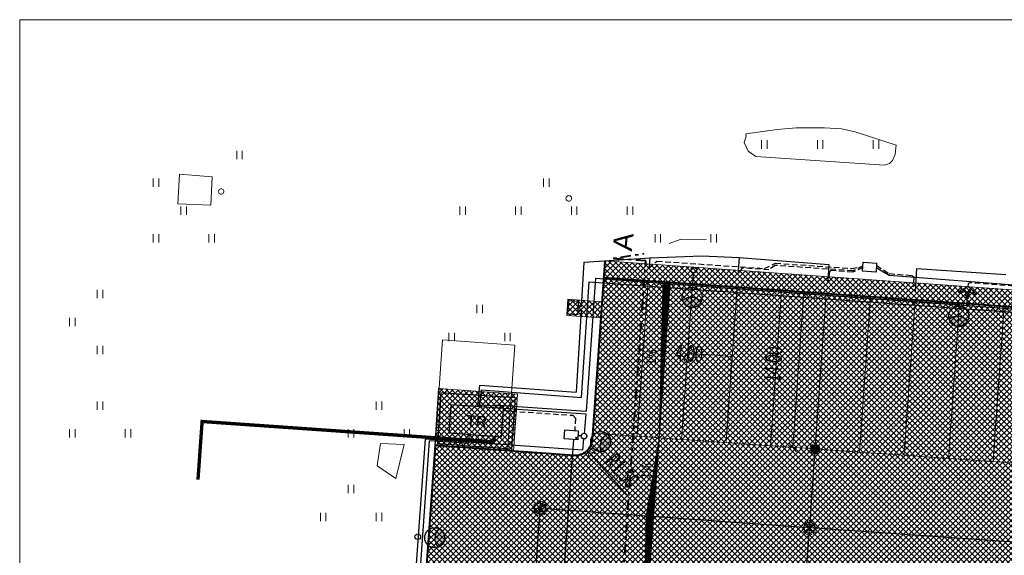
# Model space of a CAD drawing. Header units: metres. Extents: x 3 to 207, y 3 to 145.
# Tile 8 of 19: x 3 to 92, y 97 to 145. Entities that reach past the tile are written whole.
import ezdxf
from ezdxf.enums import TextEntityAlignment as Align

# ---------------------------------------------------------------- set-up
doc = ezdxf.new("R2010")
doc.units = ezdxf.units.M
doc.header["$MEASUREMENT"] = 0
for name, pattern in [('( Dashed )', [0.75, 0.5, -0.25]), ('DASHEDX2', [1.5, 1, -0.5]), ('DGN Style 2', [5.118732, 3.071239, -2.047493]), ('DGN Style 7', [2, 0.9, -0.4, 0.3, -0.4])]:
    doc.linetypes.add(name, pattern=pattern)
doc.layers.add('!!ROBOCZA', color=6, linetype='Continuous', lineweight=30, plot=False)
for name, color, linetype, lineweight in [('D_kraweznik_12cm', 7, 'Continuous', 40), ('D_obrzeze_5cm', 200, 'Continuous', 13), ('D_opis_syt', 7, 'Continuous', 13), ('D_opis_wym', 7, 'Continuous', 0), ('D_ozn_poziome_parking', 190, 'DGN Style 2', 0), ('D_przechyłka', 7, 'Continuous', 0), ('D_przekroje', 140, 'DGN Style 7', 40), ('GUPIKP', 9, 'Continuous', 0), ('lampy', 30, 'Continuous', 30), ('PRIMETECH - kan_deszcz_graw', 74, 'EST---KD---', 30), ('PRIMETECH - ukryta', 252, 'Continuous', 0), ('PROJ. OŚWIETLENIE', 30, 'Continuous', 30), ('PROJ. SIEĆ KABLOWA NN', 10, 'Continuous', 30), ('PROJ. SIEĆ KABLOWA SN 15 KV', 6, 'Continuous', 30), ('T-ramka', 154, 'Continuous', 0), ('Teletechnika monitoring', 30, 'Continuous', 0), ('Teletechnika wewnętrzna', 30, 'Continuous', 0), ('UZIOM', 4, 'Continuous', 30)]:
    doc.layers.add(name, color=color, linetype=linetype, lineweight=lineweight)
doc.layers.add('D_szraf_nawierzchnia_jezdnia_kostka', color=7, linetype='Continuous', lineweight=0, true_color=0xc0c0c0)
doc.layers.add('D_szraf_nawierzchnia_kostka_CHODNIK', color=7, linetype='Continuous', lineweight=0, true_color=0xfafad2)
doc.styles.add('00_Opisy - wymiarowanie1-500_0', font='calibri.ttf', dxfattribs={"width": 0.72})
doc.styles.add('00_Opisy SP-1-500', font='ARIALN.TTF', dxfattribs={"width": 0.8, "height": 1.25})
doc.styles.add('ARIAL LAYOUT', font='arial.ttf')
doc.styles.add('ARIAL1', font='arial.ttf')
doc.styles.add('EST_SWK_1_500', font='arial.ttf', dxfattribs={"height": 0.8})
doc.styles.add('EST_SWK_1_500__', font='arial.ttf', dxfattribs={"height": 1})
doc.styles.get("Standard").update_dxf_attribs({"font": 'txt.shx'})
doc.linetypes.add('COMM_LINE', pattern='A,0.5,-0.15,["COMM  ",Standard,S=0.09,R=0,X=-0.1,Y=-0.05],-0.36', length=1.01)
doc.linetypes.add('EST---KD---', pattern='A,2.5,-0.22,["kd",EST_SWK_1_500__,S=1,R=0,X=0,Y=-0.36],-1.6', length=4.32)
doc.dimstyles.new('Sytuacja 1 500', dxfattribs={"dimtxt": 1.5, "dimasz": 0.75, "dimexe": 0.75, "dimexo": 0.0625, "dimgap": 0.375, "dimtad": 1, "dimzin": 3, "dimdsep": 46, "dimtxsty": '00_Opisy - wymiarowanie1-500_0', "dimblk": 'OBLIQUE', "dimcen": 0.09, "dimclrd": 7, "dimclrt": 7, "dimadec": 4, "dimazin": 3, "dimtfac": 1, "dimtofl": 0, "dimtmove": 1, "dimatfit": 2, "dimldrblk": 'TerminatorOpen', "dimfxl": 0.75, "dimfxlon": 1, "dimtzin": 3, "dimlwd": -1, "dimlwe": -1, "dimarcsym": 0})

# ---------------------------------------------------------------- blocks, each defined once
blk = doc.blocks.new('PROJ. LAMPA OSW (1 500)')
at = {"layer": 'lampy'}
blk.add_hatch(color=256, dxfattribs=at).paths.add_polyline_path([(-1.64, -0.76, 0.675973), (1.71, -0.58, 0.401688), (-1.64, -0.76)])
at = {"layer": 'lampy', "flags": 128}
blk.add_lwpolyline([(-1.64, -0.76, 0.675973), (1.71, -0.58, 0.401688), (-1.64, -0.76)], format="xyb", close=True, dxfattribs=at)
at = {"layer": 'lampy'}
blk.add_circle((0, 0), 1.8, dxfattribs=at)
blk = doc.blocks.new('A$C698B30D1')
at = {"layer": 'PRIMETECH - kan_deszcz_graw', "linetype": 'Continuous', "lineweight": 0, "ltscale": 0.1}
for p, q in [((0.115, 0.45), (0.785, 0.45)), ((0.15, 0.25), (0.15, 0.65)), ((0.15, 0.65), (0.75, 0.65)), ((0.75, 0.25), (0.15, 0.25)), ((0.687, 0.213), (0.213, 0.687)), ((0.213, 0.213), (0.687, 0.687)), ((0.25, 0.25), (0.25, 0.65)), ((0.35, 0.25), (0.35, 0.65)), ((0.45, 0.25), (0.45, 0.65)), ((0.55, 0.25), (0.55, 0.65)), ((0.65, 0.25), (0.65, 0.65)), ((0.75, 0.65), (0.75, 0.25))]:
    blk.add_line(p, q, dxfattribs=at)
at = {"layer": 'PRIMETECH - kan_deszcz_graw', "linetype": 'Continuous', "lineweight": 13, "ltscale": 0.1}
blk.add_line((0.45, 0.115), (0.45, 0.785), dxfattribs=at)
at = {"layer": 'PRIMETECH - kan_deszcz_graw', "linetype": 'DASHEDX2', "lineweight": 13, "ltscale": 0.1}
blk.add_circle((0.45, 0.45), 0.45, dxfattribs=at)
at = {"layer": 'PRIMETECH - kan_deszcz_graw', "linetype": 'Continuous', "ltscale": 0.1}
for radius in [0.335, 0.25]:
    blk.add_circle((0.45, 0.45), radius, dxfattribs=at)
at = {"layer": 'PRIMETECH - ukryta', "style": 'EST_SWK_1_500'}
blk.add_text('KD Dn500', height=0.05, dxfattribs=at).set_placement((0.45, 0.45), align=Align.MIDDLE_CENTER)
blk = doc.blocks.new('A$C698B3747')
at = {"layer": 'PRIMETECH - kan_deszcz_graw', "color": 7, "linetype": 'Continuous', "lineweight": 0}
for p, q in [((1.11, 0.19), (0.19, 1.11)), ((0.19, 0.19), (1.11, 1.11)), ((0.65, 0), (0.65, 1.3)), ((0, 0.65), (1.3, 0.65))]:
    blk.add_line(p, q, dxfattribs=at)
at = {"layer": 'PRIMETECH - kan_deszcz_graw', "color": 7, "linetype": 'DASHEDX2', "lineweight": 13, "ltscale": 0.1}
blk.add_circle((0.65, 0.65), 0.65, dxfattribs=at)
at = {"layer": 'PRIMETECH - kan_deszcz_graw', "color": 7, "linetype": 'Continuous'}
for centre, radius in [((0.65, 0.65), 0.5), ((0.85, 0.65), 0.3)]:
    blk.add_circle(centre, radius, dxfattribs=at)
at = {"layer": 'PRIMETECH - kan_deszcz_graw', "color": 7, "linetype": 'Continuous', "style": 'EST_SWK_1_500'}
blk.add_text('KD Dn1000', height=0.1, dxfattribs=at).set_placement((0.65, 0.65), align=Align.MIDDLE_CENTER)
blk = doc.blocks.new('D_GUP1')
at = {"color": 0, "linetype": 'ByBlock', "lineweight": -2, "flags": 128}
blk.add_lwpolyline([(0, 0.25), (0.0647, 0.2415), (0.125, 0.2165), (0.1768, 0.1768), (0.2165, 0.125), (0.2415, 0.0647), (0.25, 0), (0.2415, -0.0647), (0.2165, -0.125), (0.1768, -0.1768), (0.125, -0.2165), (0.0647, -0.2415), (0, -0.25), (-0.0647, -0.2415), (-0.125, -0.2165), (-0.1768, -0.1768), (-0.2165, -0.125), (-0.2415, -0.0647), (-0.25, 0), (-0.2415, 0.0647), (-0.2165, 0.125), (-0.1768, 0.1768), (-0.125, 0.2165), (-0.0647, 0.2415), (0, 0.25)], close=True, dxfattribs=at)
blk = doc.blocks.new('D_GSSU')
at = {"color": 0, "linetype": 'ByBlock', "lineweight": -2, "flags": 128}
for points in [[(-0.2567, 0.3617), (-0.2567, -0.3883)], [(0.2433, -0.3883), (0.2433, 0.3617)]]:
    blk.add_lwpolyline(points, dxfattribs=at)
blk = doc.blocks.new('_Oblique')
at = {"color": 0, "linetype": 'ByBlock', "lineweight": -2}
blk.add_line((0.5, 0.5), (-0.5, -0.5), dxfattribs=at)
blk = doc.blocks.new('*D63')
at = {"layer": 'D_opis_wym', "color": 7}
for p, q in [((63.341, 114.369), (63.444, 115.815)), ((63.39, 115.067), (67.38, 114.782)), ((67.33, 114.085), (67.434, 115.53))]:
    blk.add_line(p, q, dxfattribs=at)
at = {"layer": 'D_opis_wym', "color": 7, "xscale": 0.75, "yscale": 0.75, "zscale": 0.75}
for p, rotation in [((63.39, 115.067), 175.9215772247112), ((67.38, 114.782), 355.9215772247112)]:
    blk.add_blockref('_Oblique', p, dxfattribs=dict(at, rotation=rotation))
at = {"layer": 'D_opis_wym', "color": 7, "insert": (63.509, 115.048), "char_height": 1.5, "attachment_point": 5, "rotation": 355.92158, "style": '00_Opisy - wymiarowanie1-500_0'}
blk.add_mtext('\\H1x;\\W0.6;4.00', dxfattribs=at)
blk = doc.blocks.new('TerminatorOpen')
at = {"color": 0, "linetype": 'ByBlock', "lineweight": -2}
for q in [(-1, 0.5), (-1, 0), (-1, -0.5)]:
    blk.add_line((0, 0), q, dxfattribs=at)
blk = doc.blocks.new('*D65')
at = {"layer": 'D_opis_wym', "color": 7}
for p, q in [((72.813, 106.616), (73.809, 120.58)), ((74.557, 120.527), (73.061, 120.634)), ((73.561, 106.562), (72.065, 106.669))]:
    blk.add_line(p, q, dxfattribs=at)
at = {"layer": 'D_opis_wym', "color": 7, "xscale": 0.75, "yscale": 0.75, "zscale": 0.75}
for p, rotation in [((73.809, 120.58), 85.92157723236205), ((72.813, 106.616), 265.921577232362)]:
    blk.add_blockref('_Oblique', p, dxfattribs=dict(at, rotation=rotation))
at = {"layer": 'D_opis_wym', "color": 7, "insert": (71.069, 114.052), "char_height": 1.5, "attachment_point": 5, "rotation": 85.92158, "style": '00_Opisy - wymiarowanie1-500_0'}
blk.add_mtext('\\H1x;\\W0.6;14.00', dxfattribs=at)
blk = doc.blocks.new('*D83')
at = {"layer": 'D_opis_wym', "color": 0}
for p, q in [((53.324, 107.395), (53.459, 107.515)), ((53.332, 107.522), (53.451, 107.388))]:
    blk.add_line(p, q, dxfattribs=at)
at = {"layer": 'D_opis_wym', "color": 7}
blk.add_line((57.951, 102.322), (54.886, 105.773), dxfattribs=at)
at = {"layer": 'D_opis_wym', "color": 7, "xscale": 0.75, "yscale": 0.75, "zscale": 0.75, "rotation": 131.6104528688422}
blk.add_blockref('TerminatorOpen', (54.388, 106.333), dxfattribs=at)
at = {"layer": 'D_opis_wym', "color": 7, "insert": (57.522, 104.526), "char_height": 1.5, "attachment_point": 5, "rotation": 311.61045, "style": '00_Opisy - wymiarowanie1-500_0'}
blk.add_mtext('\\H1x;\\W0.6;R1.50', dxfattribs=at)

msp = doc.modelspace()

# ---------------------------------------------------------------- hatches: boundary and pattern name
at = {"layer": 'D_przechyłka', "lineweight": 13, "ltscale": 0.01}
h = msp.add_hatch(dxfattribs=at)
h.set_pattern_fill('CROSSHATCH', style=0, pattern_type=2)
h.set_pattern_definition([(49.86712, (60.835613, 107.469739), (0.007645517, -0.006445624), []), (139.86712, (60.835613, 107.469739), (0.006445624, 0.007645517), [])])
h.paths.add_polyline_path([(60.836, 107.47), (61.178, 121.497), (61.831, 121.434)])
h = msp.add_hatch(dxfattribs=at)
h.set_pattern_fill('CROSSHATCH', style=0, pattern_type=2)
h.set_pattern_definition([(301.97603, (60.843367, 107.469186), (0.008482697, 0.005295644), []), (211.97603, (60.843367, 107.469186), (0.005295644, -0.008482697), [])])
h.paths.add_polyline_path([(60.843, 107.469), (59.676, 100.428), (60.331, 100.397)])
h = msp.add_hatch(dxfattribs=at)
h.set_pattern_fill('CROSSHATCH', style=0, pattern_type=2)
h.set_pattern_definition([(49.86712, (59.42686, 87.712298), (0.007645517, -0.006445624), []), (139.86712, (59.42686, 87.712298), (0.006445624, 0.007645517), [])])
h.paths.add_polyline_path([(59.427, 87.712), (59.678, 100.46), (60.331, 100.397)])
at = {"layer": 'D_szraf_nawierzchnia_jezdnia_kostka'}
h = msp.add_hatch(dxfattribs=at)
h.set_pattern_fill('CROSSHATCH', color=256, style=0, pattern_type=2)
h.set_pattern_definition([(45, (61.7208, 115.36822), (-0.247487, 0.247487), []), (315, (61.7208, 115.36822), (0.247487, 0.247487), [])])
h.paths.add_polyline_path([(55.597, 118.245), (54.859, 107.896), (58.848, 107.611), (59.844, 121.576), (55.854, 121.86), (55.7, 119.69)])
h = msp.add_hatch(dxfattribs=at)
h.set_pattern_fill('CROSSHATCH', color=256, style=0, pattern_type=2)
h.set_pattern_definition([(45, (65.05825, 115.13855), (-0.247487, 0.247487), []), (315, (65.05825, 115.13855), (0.247487, 0.247487), [])])
h.paths.add_polyline_path([(63.834, 121.291), (59.844, 121.576), (58.848, 107.611), (62.838, 107.327)])
h = msp.add_hatch(dxfattribs=at)
h.set_pattern_fill('CROSSHATCH', color=256, style=0, pattern_type=2)
h.set_pattern_definition([(45, (70.8402, 114.8048), (-0.247487, 0.247487), []), (315, (70.8402, 114.8048), (0.247487, 0.247487), [])])
h.paths.add_polyline_path([(63.834, 121.291), (62.838, 107.327), (66.828, 107.042), (67.824, 121.007)])
h = msp.add_hatch(dxfattribs=at)
h.set_pattern_fill('CROSSHATCH', color=256, style=0, pattern_type=2)
h.set_pattern_definition([(45, (81.5579, 114.1048), (-0.2474874, 0.2474874), []), (315, (81.5579, 114.1048), (0.2474874, 0.2474874), [])])
h.paths.add_polyline_path([(67.824, 121.007), (66.828, 107.042), (70.818, 106.758), (71.814, 120.722)])
h = msp.add_hatch(dxfattribs=at)
h.set_pattern_fill('CROSSHATCH', color=256, style=0, pattern_type=2)
h.set_pattern_definition([(45, (73.8485, 114.8058), (-0.247487, 0.247487), []), (315, (73.8485, 114.8058), (0.247487, 0.247487), [])])
h.paths.add_polyline_path([(70.818, 106.758), (74.808, 106.473), (75.804, 120.438), (71.814, 120.722)])
h = msp.add_hatch(dxfattribs=at)
h.set_pattern_fill('CROSSHATCH', color=256, style=0, pattern_type=2)
h.set_pattern_definition([(45, (82.73288, 114.34097), (-0.247487, 0.247487), []), (315, (82.73288, 114.34097), (0.247487, 0.247487), [])])
h.paths.add_polyline_path([(74.808, 106.473), (78.798, 106.189), (79.794, 120.154), (75.804, 120.438)])
h = msp.add_hatch(dxfattribs=at)
h.set_pattern_fill('CROSSHATCH', color=256, style=0, pattern_type=2)
h.set_pattern_definition([(45, (89.03182, 113.58393), (-0.247487, 0.247487), []), (315, (89.03182, 113.58393), (0.247487, 0.247487), [])])
h.paths.add_polyline_path([(79.794, 120.154), (78.798, 106.189), (82.788, 105.904), (83.784, 119.869)])
h = msp.add_hatch(dxfattribs=at)
h.set_pattern_fill('CROSSHATCH', color=256, style=0, pattern_type=2)
h.set_pattern_definition([(45, (70.41664, 114.71824), (-0.2474874, 0.2474874), []), (315, (70.41664, 114.71824), (0.2474874, 0.2474874), [])])
h.paths.add_polyline_path([(83.784, 119.869), (82.788, 105.904), (86.778, 105.62), (87.774, 119.585)])
h = msp.add_hatch(dxfattribs=at)
h.set_pattern_fill('CROSSHATCH', color=256, style=0, pattern_type=2)
h.set_pattern_definition([(45, (92.98038, 114.3846), (-0.247487, 0.247487), []), (315, (92.98038, 114.3846), (0.247487, 0.247487), [])])
h.paths.add_polyline_path([(91.763, 119.3), (87.774, 119.585), (86.778, 105.62), (90.768, 105.336)])
h = msp.add_hatch(dxfattribs=at)
h.set_pattern_fill('CROSSHATCH', color=256, style=0, pattern_type=2)
h.set_pattern_definition([(45, (93.7323, 115.83816), (-0.247487, 0.247487), []), (315, (93.7323, 115.83816), (0.247487, 0.247487), [])])
h.paths.add_polyline_path([(94.758, 105.051), (95.753, 119.016), (91.763, 119.3), (90.768, 105.336)])
h = msp.add_hatch(dxfattribs=at)
h.set_pattern_fill('CROSSHATCH', color=256, style=0, pattern_type=2)
h.set_pattern_definition([(45, (73.8006, 100.28703), (-0.2474874, 0.2474874), []), (315, (73.8006, 100.28703), (0.2474874, 0.2474874), [])])
h.paths.add_polyline_path([(49.239, 85.431, -0.414214), (52.445, 88.21), (55.437, 87.997), (57.931, 87.819), (60.424, 87.641), (62.918, 87.463), (69.402, 87.001), (85.094, 85.882), (90.502, 85.497), (94.344, 85.223, -0.414214), (96.196, 83.085), (95.677, 75.795), (111.639, 74.656), (114.705, 117.664), (98.746, 118.802), (97.75, 104.838, -0.414214), (96.681, 103.911), (95.684, 103.982, -0.414214), (94.758, 105.051), (90.768, 105.336), (86.778, 105.62), (82.788, 105.904), (78.798, 106.189), (74.808, 106.473), (70.818, 106.758), (66.828, 107.042), (62.838, 107.327), (58.848, 107.611), (54.859, 107.896), (54.815, 107.279, -0.414214), (53.212, 105.889), (47.767, 106.277), (40.736, 106.779), (38.907, 81.139), (48.859, 80.435), (49.087, 83.437)])
at = {"layer": 'D_szraf_nawierzchnia_kostka_CHODNIK'}
h = msp.add_hatch(dxfattribs=at)
h.set_pattern_fill('CROSSHATCH', color=256, style=0, pattern_type=2)
h.set_pattern_definition([(45, (67.82252, 121.69267), (-0.2474874, 0.2474874), []), (315, (67.82252, 121.69267), (0.2474874, 0.2474874), [])])
h.paths.add_polyline_path([(87.774, 119.585), (91.763, 119.3), (95.753, 119.016), (95.86, 120.512), (55.961, 123.357), (55.854, 121.86), (59.844, 121.576), (63.834, 121.291), (67.824, 121.007), (71.814, 120.722), (75.804, 120.438), (79.794, 120.154), (83.784, 119.869)])
h = msp.add_hatch(dxfattribs=at)
h.set_pattern_fill('CROSSHATCH', color=256, style=0, pattern_type=2)
h.set_pattern_definition([(45, (53.8287, 119.4692), (-0.24749, 0.24749), []), (315, (53.8287, 119.4692), (0.24749, 0.24749), [])])
h.paths.add_polyline_path([(52.551, 118.463), (55.597, 118.245), (55.7, 119.69), (52.647, 119.909)])
h = msp.add_hatch(dxfattribs=at)
h.set_pattern_fill('CROSSHATCH', color=256, style=0, pattern_type=2)
h.set_pattern_definition([(45, (46.50887, 109.50768), (-0.247487, 0.247487), []), (315, (46.50887, 109.50768), (0.247487, 0.247487), [])])
h.paths.add_polyline_path([(40.736, 106.779), (47.767, 106.277), (48.129, 111.394), (41.062, 111.897)])

# ---------------------------------------------------------------- linework, layer by layer
at = {"layer": '!!ROBOCZA'}
msp.add_line((61.831, 121.434), (60.394, 121.537), dxfattribs=at)
at = {"linetype": 'Continuous', "lineweight": 0, "flags": 128}
msp.add_lwpolyline([(52.551, 118.463), (55.597, 118.245), (55.7, 119.69), (52.647, 119.909), (52.551, 118.463)], close=True, dxfattribs=at)
at = {"layer": 'D_kraweznik_12cm'}
msp.add_line((55.854, 121.86), (95.753, 119.016), dxfattribs=at)
at = {"layer": 'D_kraweznik_12cm', "flags": 128}
msp.add_lwpolyline([(55.961, 123.357), (54.815, 107.279, -0.414214), (53.212, 105.889), (40.736, 106.779)], format="xyb", dxfattribs=at)
msp.add_lwpolyline([(40.736, 106.779), (38.907, 81.139)], dxfattribs=at)
at = {"layer": 'D_obrzeze_5cm', "flags": 128}
msp.add_lwpolyline([(57.344, 123.657), (57.342, 123.635)], dxfattribs=at)
msp.add_lwpolyline([(55.961, 123.357), (54.815, 107.279, -0.414214), (53.212, 105.889), (40.736, 106.779)], format="xyb", dxfattribs=at)
msp.add_lwpolyline([(95.86, 120.512), (55.961, 123.357), (55.854, 121.86), (95.753, 119.016), (95.86, 120.512)], close=True, dxfattribs=at)
at = {"layer": 'D_obrzeze_5cm', "color": 7, "flags": 128}
for points in [[(95.86, 120.512), (55.961, 123.357), (55.854, 121.86), (95.753, 119.016), (95.86, 120.512)], [(41.062, 111.897), (48.129, 111.394), (47.767, 106.28), (40.714, 106.779), (41.062, 111.897)]]:
    msp.add_lwpolyline(points, close=True, dxfattribs=at)
at = {"layer": 'D_obrzeze_5cm', "color": 7, "linetype": 'Continuous', "flags": 128}
msp.add_lwpolyline([(52.551, 118.463), (55.597, 118.245), (55.7, 119.69), (52.647, 119.909), (52.551, 118.463)], close=True, dxfattribs=at)
at = {"layer": 'D_opis_syt', "color": 7, "lineweight": 13}
msp.add_line((60.331, 100.397), (60.836, 107.47), dxfattribs=at)
at = {"layer": 'D_ozn_poziome_parking', "flags": 128}
for points in [[(55.854, 121.86), (54.859, 107.896), (58.848, 107.611), (59.844, 121.576), (55.854, 121.86)], [(59.844, 121.576), (58.848, 107.611), (62.838, 107.327), (63.834, 121.291), (59.844, 121.576)], [(63.834, 121.291), (62.838, 107.327), (66.828, 107.042), (67.824, 121.007), (63.834, 121.291)], [(67.824, 121.007), (66.828, 107.042), (70.818, 106.758), (71.814, 120.722), (67.824, 121.007)], [(71.814, 120.722), (70.818, 106.758), (74.808, 106.473), (75.804, 120.438), (71.814, 120.722)], [(75.804, 120.438), (74.808, 106.473), (78.798, 106.189), (79.794, 120.154), (75.804, 120.438)], [(79.794, 120.154), (78.798, 106.189), (82.788, 105.904), (83.784, 119.869), (79.794, 120.154)], [(83.784, 119.869), (82.788, 105.904), (86.778, 105.62), (87.774, 119.585), (83.784, 119.869)], [(87.774, 119.585), (86.778, 105.62), (90.768, 105.336), (91.763, 119.3), (87.774, 119.585)], [(91.763, 119.3), (90.768, 105.336), (94.758, 105.051), (95.753, 119.016), (91.763, 119.3)]]:
    msp.add_lwpolyline(points, close=True, dxfattribs=at)
at = {"layer": 'D_przechyłka', "color": 7, "lineweight": 13, "ltscale": 0.01, "flags": 128}
for points in [[(60.836, 107.47), (61.178, 121.497), (61.831, 121.434), (60.836, 107.47)], [(60.843, 107.469), (59.676, 100.428), (60.331, 100.397), (60.843, 107.469)], [(59.427, 87.712), (59.678, 100.46), (60.331, 100.397), (59.427, 87.712)]]:
    msp.add_lwpolyline(points, close=True, dxfattribs=at)
at = {"layer": 'D_przekroje'}
msp.add_line((56.612, 81.045), (59.628, 123.347), dxfattribs=at)
at = {"layer": 'D_przekroje', "flags": 128}
msp.add_lwpolyline([(59.628, 123.347), (56.522, 123.569), (59.487, 123.999)], dxfattribs=at)
at = {"layer": 'D_szraf_nawierzchnia_jezdnia_kostka', "flags": 128}
for points in [[(55.597, 118.245), (54.859, 107.896), (58.848, 107.611), (59.844, 121.576), (55.854, 121.86), (55.7, 119.69), (55.597, 118.245)], [(63.834, 121.291), (59.844, 121.576), (58.848, 107.611), (62.838, 107.327), (63.834, 121.291)], [(63.834, 121.291), (62.838, 107.327), (66.828, 107.042), (67.824, 121.007), (63.834, 121.291)], [(67.824, 121.007), (66.828, 107.042), (70.818, 106.758), (71.814, 120.722), (67.824, 121.007)], [(70.818, 106.758), (74.808, 106.473), (75.804, 120.438), (71.814, 120.722), (70.818, 106.758)], [(74.808, 106.473), (78.798, 106.189), (79.794, 120.154), (75.804, 120.438), (74.808, 106.473)], [(79.794, 120.154), (78.798, 106.189), (82.788, 105.904), (83.784, 119.869), (79.794, 120.154)], [(83.784, 119.869), (82.788, 105.904), (86.778, 105.62), (87.774, 119.585), (83.784, 119.869)], [(91.763, 119.3), (87.774, 119.585), (86.778, 105.62), (90.768, 105.336), (91.763, 119.3)], [(94.758, 105.051), (95.753, 119.016), (91.763, 119.3), (90.768, 105.336), (94.758, 105.051)]]:
    msp.add_lwpolyline(points, close=True, dxfattribs=at)
msp.add_lwpolyline([(94.758, 105.051), (90.768, 105.336), (86.778, 105.62), (82.788, 105.904), (78.798, 106.189), (74.808, 106.473), (70.818, 106.758), (66.828, 107.042), (62.838, 107.327), (58.848, 107.611), (54.859, 107.896), (54.815, 107.279, -0.414214), (53.212, 105.889), (47.767, 106.277), (40.736, 106.779), (38.907, 81.139)], format="xyb", dxfattribs=at)
at = {"layer": 'D_szraf_nawierzchnia_kostka_CHODNIK', "flags": 128}
for points in [[(87.774, 119.585), (91.763, 119.3), (95.753, 119.016), (95.86, 120.512), (55.961, 123.357), (55.854, 121.86), (59.844, 121.576), (63.834, 121.291), (67.824, 121.007), (71.814, 120.722), (75.804, 120.438), (79.794, 120.154), (83.784, 119.869), (87.774, 119.585)], [(52.551, 118.463), (55.597, 118.245), (55.7, 119.69), (52.647, 119.909), (52.551, 118.463)], [(40.736, 106.779), (47.767, 106.277), (48.129, 111.394), (41.062, 111.897), (40.736, 106.779)]]:
    msp.add_lwpolyline(points, close=True, dxfattribs=at)
at = {"layer": 'GUPIKP', "linetype": 'Continuous', "lineweight": 13, "flags": 128}
for points in [[(68.607, 134.741), (71.417, 135.151), (73.117, 135.281), (75.657, 135.301), (77.167, 135.191), (78.397, 134.921), (82.087, 133.731), (82.047, 133.511), (81.987, 132.911), (81.757, 132.351), (81.497, 132.091), (81.037, 131.931), (69.507, 132.711), (68.807, 133.191), (68.457, 133.981), (68.647, 134.541), (68.607, 134.741)], [(20.757, 130.881), (17.837, 131.141), (17.667, 128.481), (20.647, 128.341), (20.757, 130.881)], [(35.847, 106.971), (37.967, 106.881), (37.217, 103.811), (35.537, 104.961), (35.847, 106.971)]]:
    msp.add_lwpolyline(points, close=True, dxfattribs=at)
at = {"layer": 'GUPIKP', "linetype": 'Continuous', "lineweight": 0, "flags": 128}
msp.add_lwpolyline([(61.737, 124.901), (62.797, 125.287), (65.048, 125.257)], dxfattribs=at)
msp.add_lwpolyline([(41.411, 116.254), (47.903, 115.791), (47.227, 106.316), (40.736, 106.779), (41.411, 116.254)], close=True, dxfattribs=at)
at = {"layer": 'PRIMETECH - kan_deszcz_graw', "linetype": 'EST---KD---', "ltscale": 0.5}
for p, q in [((74.804, 106.474), (74.335, 99.9)), ((73.372, 86.935), (74.283, 98.901))]:
    msp.add_line(p, q, dxfattribs=at)
for points in [[(73.812, 99.436), (50.654, 101.087)], [(50.118, 100.624), (48.914, 83.747)], [(93.457, 98.036), (74.809, 99.365)]]:
    msp.add_lwpolyline(points, dxfattribs=at)
at = {"layer": 'PROJ. OŚWIETLENIE'}
for p, q in [((63.881, 122.258), (63.816, 121.134)), ((55.127, 121.797), (54.277, 109.86)), ((55.127, 121.797), (63.816, 121.134)), ((63.823, 121.132), (87.755, 119.442)), ((63.823, 121.132), (97.22, 118.716)), ((88.469, 120.541), (88.402, 119.408)), ((46.411, 110.409), (54.277, 109.86)), ((46.394, 110.159), (54.258, 109.627)), ((54.258, 109.627), (54.096, 107.833)), ((39.858, 107.341), (38.432, 87.374)), ((53.951, 106.36), (39.858, 107.341)), ((54.064, 107.393), (53.951, 106.36))]:
    msp.add_line(p, q, dxfattribs=at)
for centre in [(63.936, 122.514), (88.477, 120.793), (54.099, 107.624), (39.191, 98.593)]:
    msp.add_circle(centre, 0.25, dxfattribs=at)
at = {"layer": 'PROJ. SIEĆ KABLOWA NN', "color": 18, "true_color": 0x000000}
for p, q in [((54.076, 123.238), (59.984, 123.621)), ((59.984, 123.621), (59.908, 122.657)), ((59.984, 123.621), (64.67, 123.819)), ((64.67, 123.819), (68.008, 123.642)), ((68.008, 123.642), (67.897, 122.106)), ((68.008, 123.642), (76.059, 123.036)), ((54.076, 123.238), (53.846, 119.247)), ((76.059, 123.036), (75.957, 121.563)), ((83.815, 120.595), (83.948, 122.66)), ((83.948, 122.66), (91.901, 122.13)), ((53.577, 119.263), (53.846, 119.247)), ((44.841, 110.237), (44.849, 110.433)), ((44.851, 110.436), (46.194, 110.337))]:
    msp.add_line(p, q, dxfattribs=at)
at = {"layer": 'PROJ. SIEĆ KABLOWA NN'}
for p, q in [((53.885, 111.104), (54.563, 121.484)), ((54.563, 121.484), (96.157, 118.493)), ((44.738, 110.268), (44.893, 111.778)), ((44.893, 111.778), (53.885, 111.104)), ((43.757, 106.961), (43.8, 107.762)), ((39.264, 93.465), (40.244, 107.208)), ((43.757, 106.961), (40.244, 107.208))]:
    msp.add_line(p, q, dxfattribs=at)
at = {"layer": 'PROJ. SIEĆ KABLOWA NN', "color": 160}
for p, q in [((53.827, 118.932), (53.402, 111.567)), ((53.557, 118.951), (53.827, 118.932)), ((44.566, 110.324), (44.758, 112.202)), ((44.758, 112.202), (53.402, 111.567))]:
    msp.add_line(p, q, dxfattribs=at)
at = {"layer": 'PROJ. SIEĆ KABLOWA NN', "color": 160, "flags": 128}
msp.add_lwpolyline([(53.609, 119.745), (53.526, 118.497), (52.657, 118.555), (52.74, 119.802), (53.609, 119.745)], close=True, dxfattribs=at)
at = {"layer": 'PROJ. SIEĆ KABLOWA NN', "flags": 128}
msp.add_lwpolyline([(42.174, 110.469), (46.862, 110.137), (46.679, 107.544), (41.991, 107.875), (42.174, 110.469)], close=True, dxfattribs=at)
at = {"layer": 'PROJ. SIEĆ KABLOWA NN', "color": 18, "true_color": 0x000000, "flags": 128}
for points in [[(46.2, 110.423), (46.599, 110.396), (46.582, 110.146), (46.183, 110.174), (46.2, 110.423)], [(46.599, 110.396), (46.863, 110.378), (46.847, 110.129), (46.582, 110.146), (46.599, 110.396)]]:
    msp.add_lwpolyline(points, close=True, dxfattribs=at)
at = {"layer": 'PROJ. SIEĆ KABLOWA SN 15 KV', "const_width": 0.3, "flags": 128}
for points in [[(46.013, 107.104), (19.855, 108.936), (19.486, 103.717)], [(46.013, 107.104), (46.048, 107.603)]]:
    msp.add_lwpolyline(points, dxfattribs=at)
at = {"layer": 'T-ramka', "color": 7, "flags": 128}
msp.add_lwpolyline([(206.5, 3.518), (3.5, 3.518), (3.5, 145), (206.5, 145), (206.5, 3.518)], close=True, dxfattribs=at)
at = {"layer": 'Teletechnika monitoring', "color": 30, "linetype": 'Continuous', "lineweight": 30, "flags": 128}
for points in [[(87.923, 120.563), (87.761, 120.429), (87.668, 120.64), (87.881, 120.659)], [(88.5, 120.183), (88.538, 119.976), (88.308, 119.998), (88.396, 120.193)], [(89.047, 120.522), (89.242, 120.444), (89.102, 120.261), (88.983, 120.439)]]:
    msp.add_lwpolyline(points, dxfattribs=at)
for points in [[(88.291, 120.639), (87.955, 120.491), (87.85, 120.73), (88.185, 120.878), (88.291, 120.639)], [(88.614, 120.54), (88.579, 120.175), (88.318, 120.2), (88.353, 120.565), (88.614, 120.54)], [(88.804, 120.809), (89.095, 120.585), (88.936, 120.377), (88.645, 120.601), (88.804, 120.809)]]:
    msp.add_lwpolyline(points, close=True, dxfattribs=at)
at = {"layer": 'Teletechnika wewnętrzna', "linetype": 'COMM_LINE', "lineweight": 30, "ltscale": 4}
for p, q in [((81.441, 122.028), (80.304, 122.742)), ((95.598, 120.951), (81.441, 122.028))]:
    msp.add_line(p, q, dxfattribs=at)
at = {"layer": 'Teletechnika wewnętrzna', "linetype": '( Dashed )', "lineweight": 30}
for p, q in [((88.543, 121.314), (88.515, 121.019)), ((88.726, 121.39), (88.543, 121.314)), ((95.605, 120.857), (88.726, 121.39))]:
    msp.add_line(p, q, dxfattribs=at)
for points in [[(59.897, 122.675), (60.628, 123.328), (70.284, 122.666), (71.256, 123.144), (78.088, 122.668), (79.11, 122.863)], [(79.102, 122.859), (78.176, 122.46), (71.242, 122.936), (70.673, 122.544), (68.277, 122.716), (67.882, 122.104)], [(79.1, 122.729), (78.194, 122.343), (76.242, 122.478), (76.093, 122.379), (76.026, 121.554)], [(80.318, 122.944), (81.452, 122.204), (83.481, 122.051), (83.664, 121.906), (83.609, 121.011)], [(46.832, 109.917), (53.079, 109.489), (53.339, 109.236), (53.261, 108.113)], [(53.554, 107.691), (53.87, 107.674)]]:
    msp.add_lwpolyline(points, dxfattribs=at)
at = {"layer": 'Teletechnika wewnętrzna', "linetype": 'COMM_LINE', "lineweight": 30, "ltscale": 4}
for points in [[(80.276, 122.343), (79.079, 122.427), (79.135, 123.225), (80.332, 123.141), (80.276, 122.343)], [(53.527, 107.292), (52.329, 107.376), (52.385, 108.174), (53.582, 108.09), (53.527, 107.292)], [(53.149, 107.319), (51.512, 84.992)]]:
    msp.add_lwpolyline(points, dxfattribs=at)
at = {"layer": 'UZIOM'}
for p, q in [((41.26, 111.521), (40.958, 106.965)), ((47.914, 111.048), (41.26, 111.521)), ((47.914, 111.048), (47.592, 106.489)), ((40.958, 106.965), (47.592, 106.489))]:
    msp.add_line(p, q, dxfattribs=at)

# ---------------------------------------------------------------- block references
at = {"layer": 'GUPIKP', "linetype": 'Continuous', "lineweight": 13}
for name, p in [('D_GSSU', (70.272, 133.809)), ('D_GSSU', (75.272, 133.809)), ('D_GSSU', (80.272, 133.809)), ('D_GSSU', (23.217, 132.879)), ('D_GSSU', (15.717, 130.379)), ('D_GSSU', (50.717, 130.379)), ('D_GUP1', (21.557, 129.581)), ('D_GUP1', (52.727, 128.961)), ('D_GSSU', (18.217, 127.879)), ('D_GSSU', (43.217, 127.879)), ('D_GSSU', (48.217, 127.879)), ('D_GSSU', (53.217, 127.879)), ('D_GSSU', (58.217, 127.879)), ('D_GSSU', (15.717, 125.379)), ('D_GSSU', (20.717, 125.379)), ('D_GSSU', (60.717, 125.379)), ('D_GSSU', (65.717, 125.379)), ('D_GSSU', (10.717, 120.379)), ('D_GSSU', (44.743, 119.035)), ('D_GSSU', (8.217, 117.879)), ('D_GSSU', (42.243, 116.535)), ('D_GSSU', (47.243, 116.535)), ('D_GSSU', (10.717, 115.379)), ('D_GSSU', (10.717, 110.379)), ('D_GSSU', (35.717, 110.379)), ('D_GSSU', (8.217, 107.879)), ('D_GSSU', (13.217, 107.879)), ('D_GSSU', (33.217, 107.879)), ('D_GSSU', (38.217, 107.879)), ('D_GSSU', (33.217, 102.879)), ('D_GSSU', (30.717, 100.379)), ('D_GSSU', (35.717, 100.379))]:
    msp.add_blockref(name, p, dxfattribs=at)
at = {"layer": 'lampy'}
for p, xscale, yscale, zscale, rotation in [((63.79, 120.072), 0.4999999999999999, 0.4999999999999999, 0.4999999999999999, 352.9353784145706), ((87.684, 118.374), 0.4999999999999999, 0.4999999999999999, 0.4999999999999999, 352.9353784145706), ((55.6, 107.13), 0.4999999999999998, 0.4999999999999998, 0.4999999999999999, 65.31957095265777), ((40.717, 98.504), 0.5, 0.5, 0.5, 84.97549752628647)]:
    msp.add_blockref('PROJ. LAMPA OSW (1 500)', p, dxfattribs=dict(at, xscale=xscale, yscale=yscale, zscale=zscale, rotation=rotation))
at = {"layer": 'PRIMETECH - kan_deszcz_graw', "linetype": 'Continuous', "lineweight": 0}
for name, p, rotation in [('A$C698B30D1', (74.297, 106.062), 355.1483761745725), ('A$C698B30D1', (74.319, 106.062), 355.1483761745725), ('A$C698B3747', (49.461, 100.521), 355.9215772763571), ('A$C698B3747', (73.616, 98.799), 355.9215772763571)]:
    msp.add_blockref(name, p, dxfattribs=dict(at, rotation=rotation))

# ---------------------------------------------------------------- texts
at = {"char_height": 1, "width": 2.08424, "attachment_point": 1, "rotation": 355.92158, "style": 'ARIAL1'}
for insert in [(43.569, 109.521), (43.569, 109.521), (43.59, 109.521), (43.59, 109.521)]:
    msp.add_mtext('TR', dxfattribs=dict(at, insert=insert))
at = {"layer": 'D_przechyłka', "color": 7, "linetype": 'Continuous', "style": '00_Opisy SP-1-500'}
for p in [(60.161, 114.719), (59.667, 104.49)]:
    msp.add_text('1%', height=0.8562, rotation=84.60861, dxfattribs=at).set_placement(p, align=Align.MIDDLE_CENTER)
at = {"layer": 'D_przekroje', "style": 'ARIAL LAYOUT'}
msp.add_text('A', height=1.734, rotation=84.10453, dxfattribs=at).set_placement((56.659, 124.346), align=Align.TOP_LEFT)

# ---------------------------------------------------------------- dimensions: what is measured, and where the dimension line sits
at = {"layer": 'D_opis_wym', "color": 7}
for base, p1, p2, angle, picture, middle in [((73.809, 120.58), (80.464, 106.07), (81.459, 120.035), 85.92158, '*D65', (72.21, 113.971)), ((67.38, 114.782), (63.336, 114.307), (67.326, 114.022), 355.92158, '*D63', (63.428, 113.907))]:
    dim = msp.add_linear_dim(base=base, p1=p1, p2=p2, angle=angle, text='\\H1x;\\W0.6;<>', dimstyle='Sytuacja 1 500', override={"dimclre": 7}, dxfattribs=at)
    dim.commit()
    dim.dimension.update_dxf_attribs({"geometry": picture, "text_midpoint": middle, "dimtype": 160})
dim = msp.add_radius_dim(center=(53.392, 107.455), mpoint=(54.388, 106.333), text='\\H1x;\\W0.6;<>', dimstyle='Sytuacja 1 500', override={"dimblk": 'TerminatorOpen', "dimse1": 1, "dimse2": 1}, dxfattribs=at)
dim.commit()
dim.dimension.update_dxf_attribs({"geometry": '*D83', "text_midpoint": (56.667, 103.767)})

doc.saveas('drawing.dxf')
